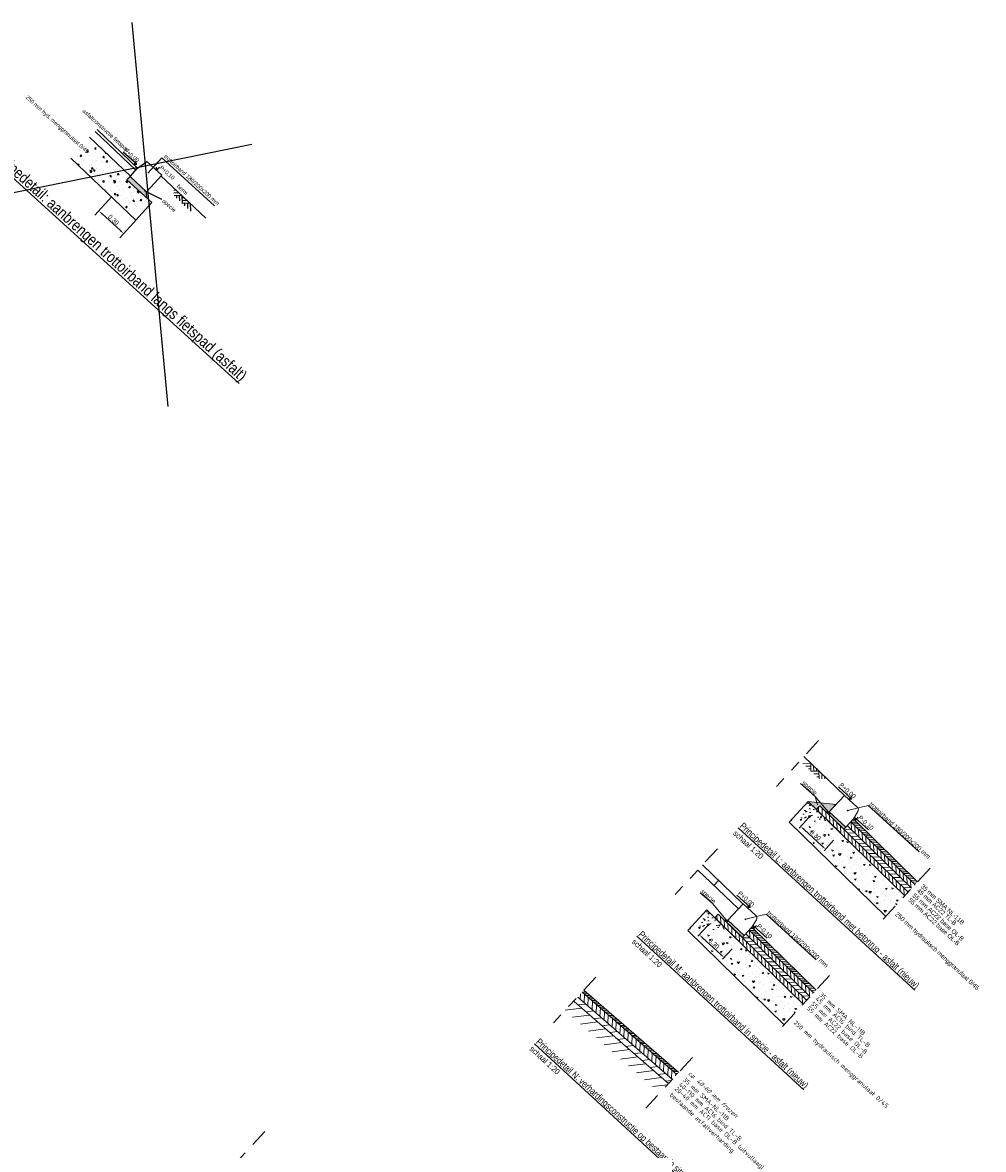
# Model space of a CAD drawing. Header units: metres. Extents: x 111546 to 149831, y 498798 to 507863.
# Tile 67 of 256: x 113045 to 113053, y 500821 to 500831. Entities that reach past the tile are written whole.
import ezdxf
from ezdxf.enums import TextEntityAlignment as Align

# ---------------------------------------------------------------- set-up
doc = ezdxf.new("R2010")
doc.units = ezdxf.units.M
doc.linetypes.add('CENTER', pattern=[50.8, 31.75, -6.35, 6.35, -6.35])
doc.layers.add('0-details-principe', color=7, linetype='Continuous', lineweight=15)
for name, color, linetype in [('0-layout-kader', 7, 'Continuous'), ('0-maatvoering', 3, 'Continuous'), ('3-nw-dwp-groen', 3, 'Continuous'), ('3-NW-DWP-TEKST', 3, 'Continuous'), ('HAAKSPARK', 2, 'Continuous')]:
    doc.layers.add(name, color=color, linetype=linetype)
doc.styles.add('Style-isocp', font='isocp.shx')
doc.styles.add('Zaanstad', font='ARIALN.TTF')
doc.dimstyles.new('1-20', dxfattribs={"dimtxt": 0.04, "dimasz": 0.04, "dimexe": 0.02, "dimexo": 0.02, "dimgap": 0.01, "dimtad": 1, "dimzin": 0, "dimdsep": 46, "dimtxsty": 'Zaanstad', "dimcen": 0, "dimclrd": 256, "dimclre": 256, "dimclrt": 256, "dimadec": 0, "dimazin": 0, "dimtfac": 1, "dimtofl": 0, "dimtmove": 0, "dimatfit": 3, "dimfxl": 1, "dimtfill": 1, "dimtolj": 1, "dimtzin": 0, "dimlwd": -1, "dimlwe": -1, "dimarcsym": 0})
doc.dimstyles.new('1-200', dxfattribs={"dimtxt": 0.4, "dimasz": 0.4, "dimexe": 0.2, "dimexo": 0.2, "dimgap": 0.1, "dimtad": 1, "dimzin": 0, "dimdsep": 46, "dimtxsty": 'Zaanstad', "dimcen": 0, "dimclrd": 256, "dimclre": 256, "dimclrt": 256, "dimadec": 0, "dimazin": 0, "dimtfac": 1, "dimtofl": 0, "dimtmove": 0, "dimatfit": 3, "dimfxl": 1, "dimtfill": 1, "dimtolj": 1, "dimtzin": 0, "dimlwd": -1, "dimlwe": -1, "dimarcsym": 0})
doc.dimstyles.new('1-50', dxfattribs={"dimtxt": 0.1, "dimasz": 0.1, "dimexe": 0.05, "dimexo": 0.05, "dimgap": 0.025, "dimtad": 1, "dimzin": 0, "dimdsep": 46, "dimtxsty": 'Zaanstad', "dimcen": 0, "dimclrd": 256, "dimclre": 256, "dimclrt": 256, "dimadec": 0, "dimazin": 0, "dimtfac": 1, "dimtofl": 0, "dimtmove": 0, "dimatfit": 3, "dimfxl": 1, "dimtfill": 1, "dimtolj": 1, "dimtzin": 0, "dimlwd": -1, "dimlwe": -1, "dimarcsym": 0})
pattern_1 = [(92.3388, (113052.568185, 500823.289914), (-0.03172355, -0.0012957), [])]
pattern_2 = [(92.3388, (113051.66424, 500822.325238), (-0.03172355, -0.0012957), [])]

# ---------------------------------------------------------------- blocks, each defined once
blk = doc.blocks.new('*D1363')
at = {"layer": '0-maatvoering', "transparency": 16777216}
for p, q in [((113045.42, 500829.413), (113045.269, 500829.247)), ((113045.332, 500829.257), (113045.495, 500829.109)), ((113045.642, 500829.211), (113045.491, 500829.045))]:
    blk.add_line(p, q, dxfattribs=at)
for points in [[(113045.337, 500829.262), (113045.328, 500829.252), (113045.303, 500829.284)], [(113045.5, 500829.114), (113045.491, 500829.104), (113045.525, 500829.082)]]:
    blk.add_solid(points, dxfattribs=at)
at = {"layer": 'Defpoints', "color": 0, "transparency": 16777216}
for p in [(113045.453, 500829.45), (113045.675, 500829.248), (113045.525, 500829.082)]:
    blk.add_point(p, dxfattribs=at)
at = {"layer": '0-maatvoering', "transparency": 16777216, "insert": (113045.434, 500829.205), "char_height": 0.04, "attachment_point": 5, "rotation": 317.7615, "style": 'Zaanstad', "bg_fill": 3, "box_fill_scale": 1.1, "bg_fill_color": 256, "bg_fill_true_color": 13158600, "bg_fill_transparency": 0}
blk.add_mtext('\\A1;0.30', dxfattribs=at)
blk = doc.blocks.new('*D1441')
at = {"layer": '0-details-principe', "transparency": 16777216}
for p, q in [((113051.629, 500823.881), (113051.543, 500823.787)), ((113051.586, 500823.775), (113051.748, 500823.626)), ((113051.85, 500823.678), (113051.764, 500823.584))]:
    blk.add_line(p, q, dxfattribs=at)
at = {"layer": '0-details-principe', "linetype": 'Continuous', "transparency": 16777216}
for points in [[(113051.591, 500823.78), (113051.582, 500823.77), (113051.557, 500823.802)], [(113051.753, 500823.631), (113051.744, 500823.621), (113051.778, 500823.599)]]:
    blk.add_solid(points, dxfattribs=at)
at = {"layer": 'Defpoints', "color": 0, "linetype": 'Continuous', "transparency": 16777216}
for p in [(113051.643, 500823.895), (113051.864, 500823.692), (113051.778, 500823.599)]:
    blk.add_point(p, dxfattribs=at)
at = {"layer": '0-details-principe', "color": 7, "linetype": 'Continuous', "transparency": 16777216, "insert": (113051.688, 500823.723), "char_height": 0.04, "attachment_point": 5, "rotation": 317.4215, "style": 'Zaanstad', "bg_fill": 3, "box_fill_scale": 1.1, "bg_fill_color": 256, "bg_fill_true_color": 13158600, "bg_fill_transparency": 0}
blk.add_mtext('\\A1;0.30', dxfattribs=at)
blk = doc.blocks.new('*D1442')
at = {"layer": '0-details-principe', "transparency": 16777216}
for p, q in [((113050.725, 500822.916), (113050.639, 500822.823)), ((113050.682, 500822.81), (113050.844, 500822.661)), ((113050.946, 500822.713), (113050.86, 500822.62))]:
    blk.add_line(p, q, dxfattribs=at)
at = {"layer": '0-details-principe', "linetype": 'Continuous', "transparency": 16777216}
for points in [[(113050.687, 500822.815), (113050.678, 500822.805), (113050.653, 500822.837)], [(113050.849, 500822.666), (113050.84, 500822.656), (113050.874, 500822.634)]]:
    blk.add_solid(points, dxfattribs=at)
at = {"layer": 'Defpoints', "color": 0, "linetype": 'Continuous', "transparency": 16777216}
for p in [(113050.739, 500822.931), (113050.96, 500822.728), (113050.874, 500822.634)]:
    blk.add_point(p, dxfattribs=at)
at = {"layer": '0-details-principe', "color": 7, "linetype": 'Continuous', "transparency": 16777216, "insert": (113050.784, 500822.758), "char_height": 0.04, "attachment_point": 5, "rotation": 317.4215, "style": 'Zaanstad', "bg_fill": 3, "box_fill_scale": 1.1, "bg_fill_color": 256, "bg_fill_true_color": 13158600, "bg_fill_transparency": 0}
blk.add_mtext('\\A1;0.30', dxfattribs=at)

msp = doc.modelspace()

# ---------------------------------------------------------------- hatches: boundary and pattern name
h = msp.add_hatch()
h.set_pattern_fill('AVH-HALFVERHARDING', color=2, scale=0.02, angle=60.06262, style=0, pattern_type=2)
h.set_pattern_definition([(110.06262, (113069.84003, 500813.57817), (0.08246603, 0.1180481), [0.015, -0.165]), (55.0626, (113069.84003, 500813.57817), (-0.1442145, 0.0510292), [0.012, -0.132]), (160.514, (113069.8469, 500813.58801), (-0.0617483, 0.1690773), [0.01274804, -0.1402284]), (106.2468, (113069.80537, 500813.59813), (0.1352088, 0.1684476), [0.0225, -0.2475]), (156.6982, (113069.81664, 500813.61217), (-0.0755393, 0.2592177), [0.019122, -0.2103426]), (51.2468, (113069.80537, 500813.59813), (-0.0755395, 0.2592176), [0.018, -0.198]), (81.06262, (113069.82401, 500813.61048), (0.12935727, 0.06326687), [0.015, -0.165]), (26.0626, (113069.82401, 500813.61048), (-0.1013934, 0.1145477), [0.012, -0.132]), (131.514, (113069.8348, 500813.61575), (0.027964, 0.17781455), [0.01274804, -0.1402284]), (97.56262, (113069.84003, 500813.578173), (-0.056481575, 0.03533382), [0, -0.1304, 0, -0.134, 0, -0.1325]), (67.56262, (113069.84003, 500813.57817), (-0.04210004, 0.08496019), [0, -0.0764, 0, -0.1274, 0, -0.0505]), (27.56262, (113069.817773, 500813.539524), (0.05719023, 0.09026783), [0, -0.05, 0, -0.156, 0, -0.207]), (17.56262, (113069.80779, 500813.52219), (0.04085856, 0.11106603), [0, -0.065, 0, -0.1036, 0, -0.147])])
h.paths.add_polyline_path([(113045.2232, 500829.9396), (113045.0548, 500829.7547), (113045.6338, 500829.2003), (113045.7759, 500829.3581), (113045.5541, 500829.5601), (113045.5846, 500829.5936)])
at = {"layer": '0-details-principe', "linetype": 'Continuous'}
for points in [[(113051.997, 500824.0577), (113052.0117, 500824.0442), (113051.9835, 500824.043)], [(113052.0541, 500823.8686), (113052.0394, 500823.8821), (113052.0406, 500823.8538)], [(113051.0931, 500823.093), (113051.1078, 500823.0795), (113051.0795, 500823.0783)], [(113051.1502, 500822.9039), (113051.1355, 500822.9174), (113051.1366, 500822.8892)]]:
    msp.add_hatch(color=256, dxfattribs=at).paths.add_polyline_path(points)
at = {"layer": '0-details-principe', "ltscale": 0.005}
h = msp.add_hatch(dxfattribs=at)
h.set_pattern_fill('ANSI31', color=256, scale=0.01, angle=-56.6426)
h.set_pattern_definition([(2.339, (113052.568185, 500823.289914), (-0.0012957, 0.0317236), [])])
h.paths.add_polyline_path([(113051.9409, 500823.7764), (113051.9713, 500823.8097), (113052.5441, 500823.2506), (113052.5136, 500823.2174)])
h = msp.add_hatch(dxfattribs=at)
h.set_pattern_fill('ANSI31', color=256, scale=0.01, angle=33.3574)
h.set_pattern_definition(pattern_1)
h.paths.add_polyline_path([(113052.0018, 500823.8428), (113052.5746, 500823.2837), (113052.5441, 500823.2506), (113051.9714, 500823.8096)])
h = msp.add_hatch(dxfattribs=at)
h.set_pattern_fill('ANSI31', color=256, scale=0.005, angle=-56.6426)
h.set_pattern_definition([(2.3388, (113052.568185, 500823.289914), (-0.00064783, 0.01586178), [])])
h.paths.add_polyline_path([(113052.5983, 500823.3095), (113052.0255, 500823.8685), (113052.0018, 500823.8428), (113052.5746, 500823.2837)])
h = msp.add_hatch(dxfattribs=at)
h.set_pattern_fill('ANSI31', color=256, scale=0.01, angle=33.3574)
h.set_pattern_definition(pattern_2)
h.paths.add_polyline_path([(113051.0979, 500822.8781), (113051.6706, 500822.319), (113051.6402, 500822.2859), (113051.0674, 500822.8449)])
h = msp.add_hatch(dxfattribs=at)
h.set_pattern_fill('ANSI31', color=256, scale=0.005, angle=-56.6426)
h.set_pattern_definition([(2.3388, (113051.664241, 500822.325238), (-0.00064783, 0.01586178), [])])
h.paths.add_polyline_path([(113051.6943, 500822.3448), (113051.1216, 500822.9039), (113051.0979, 500822.8781), (113051.6706, 500822.319)])
h = msp.add_hatch(dxfattribs=at)
h.set_pattern_fill('ANSI31', color=256, scale=0.01, angle=-56.6426)
h.set_pattern_definition([(2.339, (113051.66424, 500822.325238), (-0.0012957, 0.0317236), [])])
h.paths.add_polyline_path([(113051.037, 500822.8118), (113051.0674, 500822.845), (113051.6402, 500822.2859), (113051.6097, 500822.2527)])
at = {"layer": '3-NW-DWP-TEKST', "linetype": 'Continuous'}
for points in [[(113045.6264, 500829.7129), (113045.6412, 500829.6995), (113045.613, 500829.6981)], [(113045.8314, 500829.6594), (113045.8166, 500829.6728), (113045.818, 500829.6446)]]:
    msp.add_hatch(color=3, dxfattribs=at).paths.add_polyline_path(points)
at = {"layer": 'HAAKSPARK'}
msp.add_hatch(color=252, dxfattribs=at).paths.add_polyline_path([(113045.7289, 500829.4551), (113045.581, 500829.5897), (113045.5531, 500829.561), (113045.7315, 500829.3985)])

# ---------------------------------------------------------------- linework, layer by layer
at = {"color": 2}
msp.add_line((113045.581, 500829.5897), (113045.5541, 500829.5601), dxfattribs=at)
at = {"color": 2, "linetype": 'Continuous'}
for points in [[(113045.6484, 500829.664), (113045.2871, 500830.0099)], [(113045.5846, 500829.5936), (113045.2214, 500829.9413)], [(113045.6316, 500829.6455), (113045.2699, 500829.9918)], [(113045.5541, 500829.5601), (113045.7759, 500829.3581), (113045.6329, 500829.2012), (113045.0548, 500829.7547)], [(113045.8635, 500829.603), (113045.7289, 500829.4551), (113045.5812, 500829.5899), (113045.6484, 500829.664), (113045.7306, 500829.7243), (113045.8635, 500829.603)], [(113045.7384, 500829.6188), (113045.8639, 500829.7568)], [(113045.8639, 500829.7568), (113046.3342, 500829.3297)]]:
    msp.add_lwpolyline(points, dxfattribs=at)
at = {"color": 2, "flags": 128}
msp.add_lwpolyline([(113045.8647, 500829.386), (113045.709, 500829.4623)], dxfattribs=at)
at = {"color": 2}
msp.add_lwpolyline([(113045.7315, 500829.3985), (113045.7289, 500829.4551)], dxfattribs=at)
at = {"layer": '0-details-principe', "linetype": 'CENTER', "ltscale": 0.005}
for p, q in [((113051.7158, 500824.5661), (113051.3411, 500824.1582)), ((113050.8136, 500823.6032), (113050.4388, 500823.1954)), ((113052.7083, 500823.4292), (113052.2601, 500822.9416)), ((113051.8129, 500822.4738), (113051.3647, 500821.9862)), ((113049.7317, 500822.4606), (113049.3545, 500822.0516)), ((113050.5912, 500821.7428), (113050.1757, 500821.2922)), ((113046.7821, 500821.0854), (113046.3355, 500820.5993))]:
    msp.add_line(p, q, dxfattribs=at)
at = {"layer": '0-details-principe', "linetype": 'Continuous'}
for p, q in [((113052.5424, 500823.2522), (113051.9714, 500823.8096)), ((113052.5738, 500823.2844), (113052.0018, 500823.8428)), ((113052.5983, 500823.3095), (113052.0255, 500823.8685)), ((113051.6699, 500822.3198), (113051.0979, 500822.8781)), ((113051.6943, 500822.3448), (113051.1216, 500822.9039)), ((113051.6384, 500822.2876), (113051.0674, 500822.8449)), ((113049.5694, 500822.2807), (113050.4139, 500821.5478)), ((113049.592, 500822.2611), (113049.5943, 500822.3115)), ((113049.6087, 500822.326), (113050.4532, 500821.5931)), ((113049.6108, 500822.3242), (113049.6483, 500822.3248)), ((113049.6251, 500822.3449), (113050.4702, 500821.6114)), ((113049.6259, 500822.3111), (113049.6635, 500822.3116)), ((113049.6261, 500822.2315), (113049.6297, 500822.3079)), ((113049.6448, 500822.2947), (113049.6824, 500822.2952)), ((113049.66, 500822.2816), (113049.6975, 500822.2821)), ((113049.6603, 500822.2019), (113049.6638, 500822.2786)), ((113049.6789, 500822.2652), (113049.7164, 500822.2657)), ((113049.5366, 500822.243), (113050.3811, 500821.51)), ((113049.5728, 500822.2116), (113049.6392, 500822.2201)), ((113049.694, 500822.252), (113049.7315, 500822.2525)), ((113049.697, 500822.17), (113049.7005, 500822.2464)), ((113049.7129, 500822.2356), (113049.7504, 500822.2362)), ((113049.728, 500822.2225), (113049.7656, 500822.223)), ((113049.7337, 500822.1381), (113049.7372, 500822.2129)), ((113049.7469, 500822.2061), (113049.7845, 500822.2066)), ((113049.7621, 500822.193), (113049.7996, 500822.1935)), ((113049.7678, 500822.1085), (113049.7714, 500822.1849)), ((113049.7809, 500822.1766), (113049.8185, 500822.1771)), ((113049.7961, 500822.1634), (113049.8336, 500822.1639)), ((113049.6436, 500822.1501), (113049.7101, 500822.1586)), ((113049.7145, 500822.0886), (113049.7809, 500822.0971)), ((113049.8046, 500822.0766), (113049.8081, 500822.152)), ((113049.815, 500822.147), (113049.8525, 500822.1475)), ((113049.8301, 500822.1339), (113049.8677, 500822.1344)), ((113049.8387, 500822.047), (113049.8422, 500822.1234)), ((113049.849, 500822.1175), (113049.8865, 500822.118)), ((113049.8641, 500822.1043), (113049.9017, 500822.1049)), ((113049.8754, 500822.0151), (113049.8789, 500822.0905)), ((113049.883, 500822.088), (113049.9206, 500822.0885)), ((113049.8982, 500822.0748), (113049.9357, 500822.0753)), ((113049.7853, 500822.0271), (113049.8518, 500822.0356)), ((113049.8562, 500821.9656), (113049.9227, 500821.9741)), ((113049.9095, 500821.9855), (113049.9131, 500822.0619)), ((113049.9171, 500822.0584), (113049.9546, 500822.0589)), ((113049.9322, 500822.0453), (113049.9698, 500822.0458)), ((113049.9463, 500821.9536), (113049.9498, 500822.029)), ((113049.9511, 500822.0289), (113049.9886, 500822.0294)), ((113049.9662, 500822.0157), (113050.0038, 500822.0163)), ((113049.9804, 500821.924), (113049.9839, 500822.0004)), ((113049.9851, 500821.9994), (113050.0227, 500821.9999)), ((113050.0003, 500821.9862), (113050.0378, 500821.9867)), ((113050.0171, 500821.8921), (113050.0206, 500821.9676)), ((113050.0191, 500821.9698), (113050.0567, 500821.9703)), ((113049.927, 500821.9041), (113049.9935, 500821.9126)), ((113050.0343, 500821.9567), (113050.0718, 500821.9572)), ((113050.0513, 500821.8625), (113050.0548, 500821.9389)), ((113050.0532, 500821.9403), (113050.0907, 500821.9408)), ((113050.0683, 500821.9271), (113050.1059, 500821.9277)), ((113050.0872, 500821.9107), (113050.1248, 500821.9113)), ((113050.088, 500821.8306), (113050.0915, 500821.9061)), ((113050.1024, 500821.8976), (113050.1399, 500821.8981)), ((113050.1212, 500821.8812), (113050.1588, 500821.8817)), ((113050.1221, 500821.801), (113050.1256, 500821.8774)), ((113050.1364, 500821.8681), (113050.1739, 500821.8686)), ((113049.9979, 500821.8426), (113050.0644, 500821.8511)), ((113050.0724, 500821.7779), (113050.1389, 500821.7864)), ((113050.1553, 500821.8517), (113050.1928, 500821.8522)), ((113050.1588, 500821.7691), (113050.1623, 500821.8446)), ((113050.1704, 500821.8385), (113050.208, 500821.839)), ((113050.1893, 500821.8221), (113050.2268, 500821.8227)), ((113050.193, 500821.7395), (113050.1965, 500821.8159)), ((113050.2044, 500821.809), (113050.242, 500821.8095)), ((113050.2233, 500821.7926), (113050.2609, 500821.7931)), ((113050.2297, 500821.7076), (113050.2332, 500821.7831)), ((113050.2385, 500821.7795), (113050.276, 500821.78)), ((113050.2574, 500821.7631), (113050.2949, 500821.7636)), ((113050.1433, 500821.7164), (113050.2097, 500821.725)), ((113050.2141, 500821.6549), (113050.2806, 500821.6635)), ((113050.2638, 500821.678), (113050.2674, 500821.7544)), ((113050.2725, 500821.7499), (113050.3101, 500821.7504)), ((113050.2914, 500821.7335), (113050.3289, 500821.7341)), ((113050.3005, 500821.6461), (113050.304, 500821.7216)), ((113050.3065, 500821.7204), (113050.3441, 500821.7209)), ((113050.3254, 500821.704), (113050.363, 500821.7045)), ((113050.3347, 500821.6165), (113050.3382, 500821.6929)), ((113050.3406, 500821.6909), (113050.3781, 500821.6914)), ((113050.3594, 500821.6745), (113050.397, 500821.675)), ((113050.285, 500821.5934), (113050.3514, 500821.602)), ((113050.3714, 500821.5846), (113050.3749, 500821.6601)), ((113050.3746, 500821.6613), (113050.4121, 500821.6618)), ((113050.3935, 500821.6449), (113050.431, 500821.6454)), ((113050.4055, 500821.555), (113050.4091, 500821.6314)), ((113050.4086, 500821.6318), (113050.4462, 500821.6323)), ((113050.4238, 500821.6186), (113050.4613, 500821.6191)), ((113050.4422, 500821.5811), (113050.4432, 500821.6027)), ((113050.4427, 500821.6022), (113050.462, 500821.6025)), ((113050.3558, 500821.5319), (113050.4024, 500821.5379))]:
    msp.add_line(p, q, dxfattribs=at)
at = {"layer": '0-details-principe', "color": 8, "linetype": 'Continuous'}
for p, q in [((113049.4588, 500822.1646), (113049.6053, 500822.1834)), ((113049.5233, 500822.1023), (113049.6761, 500822.1219)), ((113049.5941, 500822.0408), (113049.747, 500822.0604)), ((113049.665, 500821.9793), (113049.8178, 500821.9989)), ((113049.7358, 500821.9178), (113049.8887, 500821.9374)), ((113049.8067, 500821.8563), (113049.9595, 500821.8759)), ((113049.8775, 500821.7948), (113050.0304, 500821.8144)), ((113049.9521, 500821.7302), (113050.1049, 500821.7497)), ((113050.0229, 500821.6687), (113050.1758, 500821.6882)), ((113050.0938, 500821.6072), (113050.2466, 500821.6267)), ((113050.1646, 500821.5457), (113050.3175, 500821.5652)), ((113050.2355, 500821.4842), (113050.3684, 500821.5012))]:
    msp.add_line(p, q, dxfattribs=at)
at = {"layer": '0-details-principe', "linetype": 'Continuous'}
for points in [[(113051.5845, 500824.4232), (113051.9459, 500824.0775)], [(113051.6463, 500824.3641), (113051.5756, 500824.3625)], [(113051.6468, 500824.3391), (113051.6011, 500824.3381)], [(113051.6474, 500824.3141), (113051.6267, 500824.3137)], [(113051.6463, 500824.3641), (113051.6478, 500824.2934)], [(113051.7185, 500824.295), (113051.6478, 500824.2934)], [(113051.6718, 500824.3397), (113051.6728, 500824.294)], [(113051.6974, 500824.3152), (113051.6978, 500824.2945)], [(113051.7185, 500824.295), (113051.7201, 500824.2243)], [(113051.7191, 500824.27), (113051.6734, 500824.269)], [(113051.7196, 500824.245), (113051.6989, 500824.2445)], [(113051.7441, 500824.2706), (113051.7451, 500824.2249)], [(113051.7696, 500824.2461), (113051.7701, 500824.2254)], [(113052.0117, 500824.0442), (113051.8922, 500824.154)], [(113052.0105, 500824.0724), (113051.9835, 500824.043)], [(113051.9835, 500824.043), (113052.0117, 500824.0442)], [(113052.0406, 500823.8538), (113052.0394, 500823.8821)], [(113052.0394, 500823.8821), (113052.1612, 500823.7702)], [(113052.0677, 500823.8833), (113052.0406, 500823.8538)], [(113050.6405, 500823.4137), (113051.0005, 500823.0695)], [(113050.6806, 500823.4585), (113051.042, 500823.1128)], [(113050.8252, 500823.3202), (113050.7837, 500823.2768)], [(113051.1078, 500823.0795), (113050.9883, 500823.1893)], [(113051.1066, 500823.1078), (113051.0795, 500823.0783)], [(113051.0795, 500823.0783), (113051.1078, 500823.0795)], [(113051.1366, 500822.8892), (113051.1355, 500822.9174)], [(113051.1355, 500822.9174), (113051.2573, 500822.8055)], [(113051.1637, 500822.9186), (113051.1366, 500822.8892)]]:
    msp.add_lwpolyline(points, dxfattribs=at)
at = {"layer": '0-details-principe', "ltscale": 0.005}
for points in [[(113051.5533, 500824.1827), (113051.6842, 500824.0685), (113051.7056, 500823.9943)], [(113051.726, 500823.9862), (113051.6955, 500823.9531)], [(113050.8221, 500823.0215), (113050.7916, 500822.9884)]]:
    msp.add_lwpolyline(points, dxfattribs=at)
at = {"layer": '3-nw-dwp-groen', "linetype": 'Continuous'}
msp.add_line((113046.2553, 500829.219), (113045.8569, 500829.5955), dxfattribs=at)
for points in [[(113045.9919, 500829.4679), (113045.9712, 500829.4671)], [(113046.0178, 500829.4438), (113045.9721, 500829.4422)], [(113046.0437, 500829.4198), (113045.9731, 500829.4172)], [(113045.9938, 500829.4179), (113045.9945, 500829.3972)], [(113046.0187, 500829.4189), (113046.0204, 500829.3732)], [(113046.0437, 500829.4198), (113046.0463, 500829.3491)], [(113046.0652, 500829.3998), (113046.0445, 500829.3991)], [(113046.0911, 500829.3758), (113046.0454, 500829.3741)], [(113046.117, 500829.3517), (113046.0463, 500829.3491)], [(113046.067, 500829.3499), (113046.0678, 500829.3292)], [(113046.092, 500829.3508), (113046.0937, 500829.3051)], [(113046.117, 500829.3517), (113046.1196, 500829.281)]]:
    msp.add_lwpolyline(points, dxfattribs=at)
at = {"layer": '3-NW-DWP-TEKST', "color": 3, "linetype": 'Continuous'}
for points in [[(113045.6412, 500829.6995), (113045.5211, 500829.8086)], [(113045.6399, 500829.7277), (113045.613, 500829.6981)], [(113045.613, 500829.6981), (113045.6412, 500829.6995)], [(113045.818, 500829.6446), (113045.8166, 500829.6728)], [(113045.8449, 500829.6742), (113045.818, 500829.6446)]]:
    msp.add_lwpolyline(points, dxfattribs=at)

# ---------------------------------------------------------------- texts
at = {"color": 3, "linetype": 'Continuous', "style": 'Zaanstad'}
for s, p in [('250 mm hyd. menggranulaat 0/45', (113044.6483, 500830.2905)), ('asfaltconstructie fietspad', (113045.1534, 500830.1688)), ('P+0,00', (113045.5249, 500829.8197)), ('trottoirband 180/200x200 mm', (113045.8799, 500829.764)), ('P+0,10', (113045.842, 500829.6647)), ('berm', (113045.9944, 500829.4987)), ('specie', (113045.8654, 500829.3655))]:
    msp.add_text(s, height=0.036, rotation=317.76154, dxfattribs=at).set_placement(p)
at = {"color": 1, "linetype": 'Continuous', "style": 'Zaanstad'}
msp.add_text('%%UPrincipedetail: aanbrengen trottoirband langs fietspad (asfalt)', height=0.1, rotation=317.76154, dxfattribs=at).set_placement((113044.2761, 500829.8417))
at = {"layer": '0-details-principe', "linetype": 'Continuous', "style": 'Zaanstad'}
for s, height, p in [('specie', 0.04, (113051.5649, 500824.1836)), ('P+0,00', 0.04, (113051.8961, 500824.1651)), ('trottoirband 180/200x200 mm', 0.04, (113052.1625, 500823.994)), ('P-0,10', 0.04, (113052.0648, 500823.8738)), ('%%UPrincipedetail L: aanbrengen trottoirband met betonrug - asfalt (nieuw)', 0.06, (113051.0077, 500823.7974)), ('schaal 1:20', 0.05, (113050.9497, 500823.7342)), ('specie', 0.04, (113050.6609, 500823.219)), ('P+0,00', 0.04, (113050.9922, 500823.2005)), ('trottoirband 180/200x200 mm', 0.04, (113051.2522, 500823.0257)), ('P-0,10', 0.04, (113051.1608, 500822.9091)), ('schaal 1:20', 0.05, (113050.0467, 500822.7687)), ('%%UPrincipedetail N: verhardingsconstructie op bestaande situatie', 0.06, (113049.1916, 500821.8749)), ('schaal 1:20', 0.05, (113049.136, 500821.8145))]:
    msp.add_text(s, height=height, rotation=317.42146, dxfattribs=at).set_placement(p)
at = {"layer": '0-details-principe', "linetype": 'Continuous'}
for s, style, p in [('35 mm SMA NL-11B', 'Zaanstad', (113052.6358, 500823.2765)), ('55 mm AC22 base OL-B', 'Zaanstad', (113052.5614, 500823.1958)), ('45 mm AC22 TL-B', 'Zaanstad', (113052.6012, 500823.239)), ('55 mm AC22 base OL-B', 'Zaanstad', (113052.5243, 500823.1555)), ('250 mm hydraulisch menggranulaat 0/45', 'Zaanstad', (113052.4075, 500823.028)), ('45 mm AC16 bind TL-B', 'Style-isocp', (113051.6973, 500822.2743)), ('35 mm SMA NL-11B', 'Style-isocp', (113051.7319, 500822.3118)), ('55 mm AC22 base OL-B', 'Style-isocp', (113051.6204, 500822.1908)), ('55 mm AC22 base OL-B', 'Style-isocp', (113051.6575, 500822.2311)), ('250 mm hydraulisch menggranulaat 0/45', 'Style-isocp', (113051.5035, 500822.0633)), ('35 mm SMA-NL-11B', 'Style-isocp', (113050.518, 500821.5535)), ('20-40 mm AC11 base OL-B (uitvullaag) ', 'Style-isocp', (113050.4441, 500821.4733)), ('40-110 mm AC16 bind TL-B', 'Style-isocp', (113050.4791, 500821.5112)), ('bestaande asfaltverharding', 'Style-isocp', (113050.399, 500821.4204))]:
    msp.add_text(s, height=0.04, rotation=317.42146, dxfattribs=dict(at, style=style)).set_placement(p, align=Align.MIDDLE_LEFT)
at = {"layer": '0-details-principe', "linetype": 'Continuous', "style": 'Style-isocp', "oblique": 20}
msp.add_text('ca. 40-60 mm frezen', height=0.04, rotation=317.42146, dxfattribs=at).set_placement((113050.5632, 500821.6108), align=Align.MIDDLE_LEFT)

# ---------------------------------------------------------------- dimensions: what is measured, and where the dimension line sits
at = {"layer": '0-details-principe', "linetype": 'Continuous'}
dim = msp.add_aligned_dim(p1=(113050.7388, 500822.9307), p2=(113050.9597, 500822.7277), distance=-0.1268, dimstyle='1-20', override={"dimclrt": 7}, dxfattribs=at)
dim.commit()
dim.dimension.update_dxf_attribs({"geometry": '*D1442', "text_midpoint": (113050.784, 500822.7582)})

# ---------------------------------------------------------------- leaders
for points in [[(113051.9746, 500823.9427), (113052.1587, 500823.9877), (113052.6115, 500823.5742)], [(113051.0643, 500822.9744), (113051.2484, 500823.0193), (113051.6934, 500822.6141)]]:
    msp.add_leader(points, dimstyle='1-200', override={"dimscale": 0.1, "dimasz": 0.15, "dimtad": 0, "dimldrblk": 'Dot'}, dxfattribs=at)

# ---------------------------------------------------------------- next in the draw order: hatches: boundary and pattern name
h = msp.add_hatch(dxfattribs=at)
h.set_pattern_fill('AVH-HALFVERHARDING', color=256, scale=0.02, angle=-42.57854, style=0, pattern_type=2)
h.set_pattern_definition([(7.421, (113050.6935, 500822.19256), (0.097139, -0.106301), [0.015, -0.165]), (312.421, (113050.6935, 500822.19256), (0.081353, 0.129551), [0.012, -0.132]), (57.873, (113050.7016, 500822.1837), (0.178492, 0.02325), [0.012748, -0.140228]), (3.606, (113050.72057, 500822.22201), (0.134775, -0.168795), [0.0225, -0.2475]), (54.057, (113050.7318, 500822.20794), (0.269466, 0.01698), [0.019122, -0.210343]), (308.606, (113050.72057, 500822.222), (0.269466, 0.01698), [0.018, -0.198]), (338.421, (113050.72853, 500822.20112), (0.033424, -0.140067), [0.015, -0.165]), (283.421, (113050.72853, 500822.20112), (0.13396, 0.073867), [0.012, -0.132]), (28.873, (113050.73131, 500822.18944), (0.167385, -0.0662), [0.012748, -0.140228]), (354.9215, (113050.693504, 500822.192557), (0.046838, 0.0473798), [0, -0.1304, 0, -0.134, 0, -0.1325]), (324.9215, (113050.693504, 500822.19256), (0.092114, 0.0224865), [0, -0.0764, 0, -0.1274, 0, -0.0505]), (284.9215, (113050.66066, 500822.222733), (0.075564, -0.0755585), [0, -0.05, 0, -0.156, 0, -0.207]), (274.9215, (113050.64594, 500822.236265), (0.099432, -0.064174), [0, -0.065, 0, -0.1036, 0, -0.147])])
h.paths.add_polyline_path([(113051.5794, 500822.2197), (113051.0066, 500822.7789), (113051.0067, 500822.7788), (113050.72, 500823.0583), (113050.5507, 500822.8746), (113051.4101, 500822.0356)])
at = {"layer": '0-details-principe', "ltscale": 0.005}
h = msp.add_hatch(dxfattribs=at)
h.set_pattern_fill('ANSI31', color=256, scale=0.01, angle=33.3574)
h.set_pattern_definition(pattern_2)
h.paths.add_polyline_path([(113050.7916, 500822.9884), (113050.8221, 500823.0215), (113051.6097, 500822.2527), (113051.5792, 500822.2196)])
at = {"layer": '0-details-principe', "linetype": 'Continuous'}
msp.add_hatch(color=8, dxfattribs=at).paths.add_polyline_path([(113051.0538, 500822.8303), (113051.0368, 500822.8119), (113050.8787, 500822.9663), (113050.9068, 500822.9659)])

# ---------------------------------------------------------------- next in the draw order: linework, layer by layer
for p, q in [((113051.5792, 500822.2196), (113050.7916, 500822.9884)), ((113051.6097, 500822.2527), (113050.8221, 500823.0215))]:
    msp.add_line(p, q, dxfattribs=at)
at = {"layer": '0-details-principe', "ltscale": 0.005}
for points in [[(113050.6619, 500823.2097), (113050.7698, 500823.1155), (113050.9065, 500822.9525)], [(113050.9068, 500822.9659), (113050.8787, 500822.9663)]]:
    msp.add_lwpolyline(points, dxfattribs=at)
msp.add_lwpolyline([(113051.1566, 500823.0076), (113051.0423, 500823.1129), (113050.9068, 500822.9659), (113051.0538, 500822.8303), (113051.1216, 500822.9039), (113051.1619, 500822.97, 0.3575108), (113051.1566, 500823.0076)], format="xyb", dxfattribs=at)
at = {"layer": '0-details-principe', "linetype": 'Continuous'}
msp.add_lwpolyline([(113051.0066, 500822.7789), (113050.72, 500823.0583), (113050.5507, 500822.8746), (113051.4101, 500822.0356)], dxfattribs=at)
at = {"layer": '0-details-principe', "ltscale": 0.005}
msp.add_lwpolyline([(113051.0538, 500822.8303), (113051.0368, 500822.8119), (113051.0368, 500822.8119), (113050.8787, 500822.9663), (113050.9068, 500822.9659)], close=True, dxfattribs=at)

# ---------------------------------------------------------------- next in the draw order: texts
at = {"layer": '0-details-principe', "linetype": 'Continuous', "style": 'Zaanstad'}
msp.add_text('%%UPrincipedetail M: aanbrengen trottoirband in specie - asfalt (nieuw)', height=0.06, rotation=317.42146, dxfattribs=at).set_placement((113050.1047, 500822.8319))

# ---------------------------------------------------------------- next in the draw order: dimensions: what is measured, and where the dimension line sits
at = {"layer": '0-details-principe', "linetype": 'Continuous'}
dim = msp.add_aligned_dim(p1=(113051.6427, 500823.8953), p2=(113051.8636, 500823.6924), distance=-0.1268, dimstyle='1-20', override={"dimclrt": 7}, dxfattribs=at)
dim.commit()
dim.dimension.update_dxf_attribs({"geometry": '*D1441', "text_midpoint": (113051.688, 500823.7229)})
at = {"layer": '0-maatvoering'}
dim = msp.add_linear_dim(base=(113045.5247, 500829.0819), p1=(113045.4533, 500829.4496), p2=(113045.6754, 500829.2479), angle=317.76153, dimstyle='1-50', override={"dimtxt": 0.04, "dimasz": 0.04, "dimgap": 0.01}, dxfattribs=at)
dim.commit()
dim.dimension.update_dxf_attribs({"geometry": '*D1363', "text_midpoint": (113045.4136, 500829.1828), "dimtype": 161})

# ---------------------------------------------------------------- next in the draw order: hatches: boundary and pattern name
at = {"layer": '0-details-principe', "linetype": 'Continuous'}
h = msp.add_hatch(dxfattribs=at)
h.set_pattern_fill('AVH-HALFVERHARDING', color=256, scale=0.02, angle=-42.57854, style=0, pattern_type=2)
h.set_pattern_definition([(7.421, (113051.59745, 500823.15723), (0.097139, -0.106301), [0.015, -0.165]), (312.421, (113051.59745, 500823.15723), (0.081353, 0.129551), [0.012, -0.132]), (57.873, (113051.60554, 500823.14837), (0.178492, 0.02325), [0.012748, -0.140228]), (3.606, (113051.62451, 500823.18669), (0.134775, -0.168795), [0.0225, -0.2475]), (54.057, (113051.63574, 500823.17262), (0.269466, 0.01698), [0.019122, -0.210343]), (308.606, (113051.62451, 500823.18669), (0.269466, 0.01698), [0.018, -0.198]), (338.421, (113051.63247, 500823.16579), (0.033424, -0.140067), [0.015, -0.165]), (283.421, (113051.63247, 500823.16579), (0.13396, 0.073867), [0.012, -0.132]), (28.873, (113051.63526, 500823.15412), (0.167385, -0.0662), [0.012748, -0.140228]), (354.9215, (113051.59745, 500823.157233), (0.046838, 0.0473798), [0, -0.1304, 0, -0.134, 0, -0.1325]), (324.9215, (113051.59745, 500823.15723), (0.092114, 0.0224865), [0, -0.0764, 0, -0.1274, 0, -0.0505]), (284.9215, (113051.564606, 500823.18741), (0.075564, -0.0755585), [0, -0.05, 0, -0.156, 0, -0.207]), (274.9215, (113051.54988, 500823.20094), (0.099432, -0.064174), [0, -0.065, 0, -0.1036, 0, -0.147])])
h.paths.add_polyline_path([(113052.4834, 500823.1844), (113051.9106, 500823.7435), (113051.9106, 500823.7435), (113051.6239, 500824.023), (113051.4546, 500823.8393), (113052.3141, 500823.0003)])
msp.add_hatch(color=8, dxfattribs=at).paths.add_polyline_path([(113051.6239, 500824.023), (113051.8708, 500823.9958), (113051.8107, 500823.9305), (113051.9579, 500823.7949), (113051.9409, 500823.7764), (113051.726, 500823.9862), (113051.6956, 500823.9532)])
at = {"layer": '0-details-principe', "ltscale": 0.005}
h = msp.add_hatch(dxfattribs=at)
h.set_pattern_fill('ANSI31', color=256, scale=0.01, angle=33.3574)
h.set_pattern_definition(pattern_1)
h.paths.add_polyline_path([(113051.6955, 500823.9531), (113051.726, 500823.9862), (113052.5136, 500823.2174), (113052.4832, 500823.1842)])

# ---------------------------------------------------------------- next in the draw order: linework, layer by layer
at = {"layer": '0-details-principe', "linetype": 'Continuous'}
for p, q in [((113052.5136, 500823.2174), (113051.726, 500823.9862)), ((113052.4832, 500823.1843), (113051.6955, 500823.9531))]:
    msp.add_line(p, q, dxfattribs=at)
at = {"layer": '0-details-principe', "ltscale": 0.005}
msp.add_lwpolyline([(113052.0605, 500823.9723), (113051.9462, 500824.0776), (113051.8107, 500823.9305), (113051.9578, 500823.795), (113052.0255, 500823.8685), (113052.0658, 500823.9346, 0.3575108), (113052.0605, 500823.9723)], format="xyb", dxfattribs=at)
at = {"layer": '0-details-principe', "linetype": 'Continuous'}
msp.add_lwpolyline([(113051.9106, 500823.7435), (113051.6239, 500824.023), (113051.4546, 500823.8393), (113052.3141, 500823.0003)], dxfattribs=at)
at = {"layer": '0-details-principe', "ltscale": 0.005}
msp.add_lwpolyline([(113051.6239, 500824.023), (113051.8708, 500823.9958), (113051.8107, 500823.9305), (113051.9579, 500823.7949), (113051.9409, 500823.7764), (113051.726, 500823.9862), (113051.6956, 500823.9532)], close=True, dxfattribs=at)
for points in [[(113051.6842, 500824.0685), (113051.8181, 500823.9101)], [(113051.8107, 500823.9305), (113051.7826, 500823.931)]]:
    msp.add_lwpolyline(points, dxfattribs=at)
at = {"layer": '0-layout-kader', "ltscale": 0.02}
for points in [[(113045.5974, 500830.9618), (113045.9194, 500827.5406)], [(113043.7649, 500829.2915), (113046.6658, 500829.8779)]]:
    msp.add_lwpolyline(points, dxfattribs=at)

doc.saveas('drawing.dxf')
